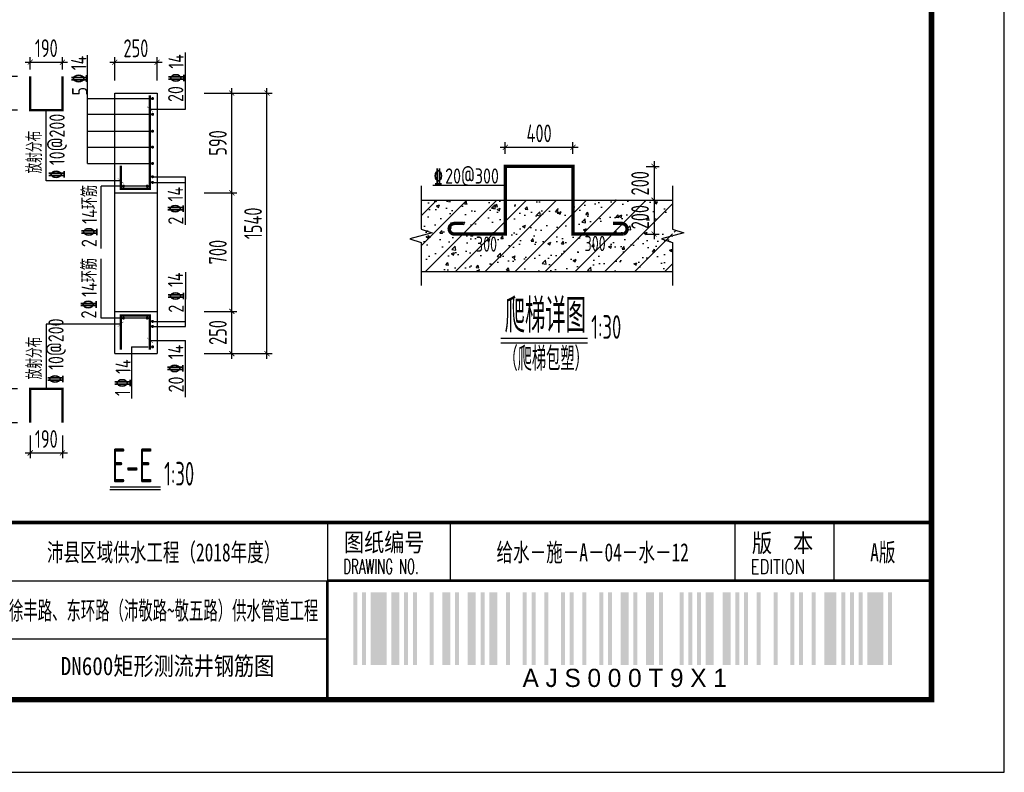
# Model space of a CAD drawing. Extents: x 1154951 to 1177180, y 3484725 to 3514600.
# Tile 5 of 17: x 1171363 to 1177180, y 3484725 to 3489174. Entities that reach past the tile are written whole.
import ezdxf
from ezdxf.enums import TextEntityAlignment as Align

# ---------------------------------------------------------------- set-up
doc = ezdxf.new("R2010")
doc.units = 0
doc.layers.get('0').update_dxf_attribs({"linetype": 'CONTINUOUS'})
doc.layers.get('Defpoints').update_dxf_attribs({"linetype": 'CONTINUOUS'})
for name, color, linetype in [('12012', 1, 'CONTINUOUS'), ('DIM', 4, 'CONTINUOUS'), ('GPSCOMMON', 7, 'CONTINUOUS'), ('HATCH', 251, 'CONTINUOUS'), ('REIN', 1, 'CONTINUOUS'), ('THIN', 7, 'CONTINUOUS'), ('普通线1', 7, 'CONTINUOUS'), ('轴线', 5, 'CONTINUOUS')]:
    doc.layers.add(name, color=color, linetype=linetype)
doc.styles.add('gpshz', font='tssdeng.shx', dxfattribs={"width": 0.8, "height": 2.5, "bigfont": 'hztxt.shx'})
doc.styles.get("Standard").update_dxf_attribs({"font": 'hztxt_e.shx', "bigfont": 'hztxt.shx'})
doc.styles.add('TSSD_Dimension', font='tssdeng.shx', dxfattribs={"width": 0.7, "bigfont": 'Hztxt.shx'})
doc.styles.add('TSSD_Rein', font='tssdeng.shx', dxfattribs={"width": 0.7, "bigfont": 'hztxt.shx'})
doc.styles.add('图签', font='txt', dxfattribs={"width": 0.66})
doc.styles.add('图签 1', font='romanc.shx', dxfattribs={"width": 0.8})
doc.dimstyles.new('TSSD_30_30', dxfattribs={"dimtxt": 105, "dimasz": 30, "dimexe": 30, "dimexo": 75, "dimgap": 30, "dimtad": 1, "dimdec": 0, "dimzin": 0, "dimdsep": 46, "dimtxsty": 'TSSD_Dimension', "dimblk": 'ARCHTICK', "dimblk1": 'ARCHTICK', "dimblk2": 'ARCHTICK', "dimcen": 0, "dimdle": 30, "dimclrt": 7, "dimadec": 0, "dimazin": 0, "dimtfac": 1, "dimtdec": 0, "dimtix": 1, "dimtmove": 2, "dimatfit": 3, "dimfxl": 0, "dimtolj": 1, "dimtzin": 0, "dimarcsym": 0})

# ---------------------------------------------------------------- blocks, each defined once
blk = doc.blocks.new('_ARCHTICK')
at = {"color": 0, "linetype": 'ByBlock', "const_width": 0.15}
blk.add_lwpolyline([(-0.5, -0.5), (0.5, 0.5)], dxfattribs=at)
blk = doc.blocks.new('*D388')
at = {"layer": 'Defpoints', "color": 0}
for p in [(1174632, 3488419.3), (1174232, 3488306.7), (1174632, 3488306.7)]:
    blk.add_point(p, dxfattribs=at)
at = {"layer": 'DIM', "color": 0, "lineweight": -2}
for p, q in [((1174232, 3488381.7), (1174232, 3488449.3)), ((1174632, 3488381.7), (1174632, 3488449.3)), ((1174202, 3488419.3), (1174662, 3488419.3))]:
    blk.add_line(p, q, dxfattribs=at)
at = {"layer": 'DIM', "color": 0, "lineweight": -2, "xscale": 30, "yscale": 30, "zscale": 30, "rotation": 180}
blk.add_blockref('_ARCHTICK', (1174232, 3488419.3), dxfattribs=at)
at = {"layer": 'DIM', "color": 0, "lineweight": -2, "xscale": 30, "yscale": 30, "zscale": 30}
blk.add_blockref('_ARCHTICK', (1174632, 3488419.3), dxfattribs=at)
at = {"layer": 'DIM', "color": 7, "insert": (1174432, 3488501.8), "char_height": 105, "attachment_point": 5, "style": 'TSSD_Dimension'}
blk.add_mtext('\\A1;400', dxfattribs=at)
blk = doc.blocks.new('*D389')
at = {"layer": 'Defpoints', "color": 0}
for p in [(1174988.6, 3488306.7), (1174988.6, 3488106.7), (1175111.1, 3488106.7)]:
    blk.add_point(p, dxfattribs=at)
at = {"layer": 'DIM', "color": 0, "lineweight": -2}
for p, q in [((1175111.1, 3488336.7), (1175111.1, 3488076.7)), ((1175063.6, 3488306.7), (1175141.1, 3488306.7)), ((1175063.6, 3488106.7), (1175141.1, 3488106.7))]:
    blk.add_line(p, q, dxfattribs=at)
at = {"layer": 'DIM', "color": 0, "lineweight": -2, "xscale": 30, "yscale": 30, "zscale": 30}
for p, rotation in [((1175111.1, 3488306.7), 270), ((1175111.1, 3488106.7), 90)]:
    blk.add_blockref('_ARCHTICK', p, dxfattribs=dict(at, rotation=rotation))
at = {"layer": 'DIM', "color": 7, "insert": (1175028.6, 3488206.7), "char_height": 105, "attachment_point": 5, "rotation": 90, "style": 'TSSD_Dimension'}
blk.add_mtext('\\A1;200', dxfattribs=at)
blk = doc.blocks.new('*D390')
at = {"layer": 'Defpoints', "color": 0}
for p in [(1174988.6, 3488106.7), (1174988.6, 3487906.7), (1175111.1, 3487906.7)]:
    blk.add_point(p, dxfattribs=at)
at = {"layer": 'DIM', "color": 0, "lineweight": -2}
for p, q in [((1175063.6, 3488106.7), (1175141.1, 3488106.7)), ((1175111.1, 3488136.7), (1175111.1, 3487876.7)), ((1175063.6, 3487906.7), (1175141.1, 3487906.7))]:
    blk.add_line(p, q, dxfattribs=at)
at = {"layer": 'DIM', "color": 0, "lineweight": -2, "xscale": 30, "yscale": 30, "zscale": 30}
for p, rotation in [((1175111.1, 3488106.7), 270), ((1175111.1, 3487906.7), 90)]:
    blk.add_blockref('_ARCHTICK', p, dxfattribs=dict(at, rotation=rotation))
at = {"layer": 'DIM', "color": 7, "insert": (1175028.6, 3488006.7), "char_height": 105, "attachment_point": 5, "rotation": 90, "style": 'TSSD_Dimension'}
blk.add_mtext('\\A1;200', dxfattribs=at)
blk = doc.blocks.new('*D425')
at = {"layer": 'Defpoints', "color": 0}
for p in [(1172378.5, 3487449.8), (1172616.7, 3487449.8), (1172378.5, 3487199.8)]:
    blk.add_point(p, dxfattribs=at)
at = {"layer": 'DIM', "color": 0, "lineweight": -2}
for p, q in [((1172453.5, 3487449.8), (1172646.7, 3487449.8)), ((1172616.7, 3487169.8), (1172616.7, 3487479.8)), ((1172453.5, 3487199.8), (1172646.7, 3487199.8))]:
    blk.add_line(p, q, dxfattribs=at)
at = {"layer": 'DIM', "color": 0, "lineweight": -2, "xscale": 30, "yscale": 30, "zscale": 30}
for p, rotation in [((1172616.7, 3487449.8), 90), ((1172616.7, 3487199.8), 270)]:
    blk.add_blockref('_ARCHTICK', p, dxfattribs=dict(at, rotation=rotation))
at = {"layer": 'DIM', "color": 7, "insert": (1172534.2, 3487324.8), "char_height": 105, "attachment_point": 5, "rotation": 90, "style": 'TSSD_Dimension'}
blk.add_mtext('\\A1;250', dxfattribs=at)
blk = doc.blocks.new('*D426')
at = {"layer": 'Defpoints', "color": 0}
for p in [(1172378.5, 3488149.8), (1172616.7, 3488149.8), (1172378.5, 3487449.8)]:
    blk.add_point(p, dxfattribs=at)
at = {"layer": 'DIM', "color": 0, "lineweight": -2}
for p, q in [((1172453.5, 3488149.8), (1172646.7, 3488149.8)), ((1172616.7, 3487419.8), (1172616.7, 3488179.8)), ((1172453.5, 3487449.8), (1172646.7, 3487449.8))]:
    blk.add_line(p, q, dxfattribs=at)
at = {"layer": 'DIM', "color": 0, "lineweight": -2, "xscale": 30, "yscale": 30, "zscale": 30}
for p, rotation in [((1172616.7, 3488149.8), 90), ((1172616.7, 3487449.8), 270)]:
    blk.add_blockref('_ARCHTICK', p, dxfattribs=dict(at, rotation=rotation))
at = {"layer": 'DIM', "color": 7, "insert": (1172534.2, 3487799.8), "char_height": 105, "attachment_point": 5, "rotation": 90, "style": 'TSSD_Dimension'}
blk.add_mtext('\\A1;700', dxfattribs=at)
blk = doc.blocks.new('*D427')
at = {"layer": 'Defpoints', "color": 0}
for p in [(1172378.5, 3488739.8), (1172616.7, 3488739.8), (1172378.5, 3488149.8)]:
    blk.add_point(p, dxfattribs=at)
at = {"layer": 'DIM', "color": 0, "lineweight": -2}
for p, q in [((1172453.5, 3488739.8), (1172646.7, 3488739.8)), ((1172616.7, 3488119.8), (1172616.7, 3488769.8)), ((1172453.5, 3488149.8), (1172646.7, 3488149.8))]:
    blk.add_line(p, q, dxfattribs=at)
at = {"layer": 'DIM', "color": 0, "lineweight": -2, "xscale": 30, "yscale": 30, "zscale": 30}
for p, rotation in [((1172616.7, 3488739.8), 90), ((1172616.7, 3488149.8), 270)]:
    blk.add_blockref('_ARCHTICK', p, dxfattribs=dict(at, rotation=rotation))
at = {"layer": 'DIM', "color": 7, "insert": (1172534.2, 3488444.8), "char_height": 105, "attachment_point": 5, "rotation": 90, "style": 'TSSD_Dimension'}
blk.add_mtext('\\A1;590', dxfattribs=at)
blk = doc.blocks.new('*D428')
at = {"layer": 'Defpoints', "color": 0}
for p in [(1172378.5, 3488739.8), (1172824.4, 3488739.8), (1172378.5, 3487199.8)]:
    blk.add_point(p, dxfattribs=at)
at = {"layer": 'DIM', "color": 0, "lineweight": -2}
for p, q in [((1172453.5, 3488739.8), (1172854.4, 3488739.8)), ((1172824.4, 3487169.8), (1172824.4, 3488769.8)), ((1172453.5, 3487199.8), (1172854.4, 3487199.8))]:
    blk.add_line(p, q, dxfattribs=at)
at = {"layer": 'DIM', "color": 0, "lineweight": -2, "xscale": 30, "yscale": 30, "zscale": 30}
for p, rotation in [((1172824.4, 3488739.8), 90), ((1172824.4, 3487199.8), 270)]:
    blk.add_blockref('_ARCHTICK', p, dxfattribs=dict(at, rotation=rotation))
at = {"layer": 'DIM', "color": 7, "insert": (1172741.9, 3487969.8), "char_height": 105, "attachment_point": 5, "rotation": 90, "style": 'TSSD_Dimension'}
blk.add_mtext('\\A1;1540', dxfattribs=at)
blk = doc.blocks.new('*D429')
at = {"layer": 'Defpoints', "color": 0}
for p in [(1172175, 3488922), (1171925, 3488739.8), (1172175, 3488739.8)]:
    blk.add_point(p, dxfattribs=at)
at = {"layer": 'DIM', "color": 0, "lineweight": -2}
for p, q in [((1171895, 3488922), (1172205, 3488922)), ((1171925, 3488814.8), (1171925, 3488952)), ((1172175, 3488814.8), (1172175, 3488952))]:
    blk.add_line(p, q, dxfattribs=at)
at = {"layer": 'DIM', "color": 0, "lineweight": -2, "xscale": 30, "yscale": 30, "zscale": 30, "rotation": 180}
blk.add_blockref('_ARCHTICK', (1171925, 3488922), dxfattribs=at)
at = {"layer": 'DIM', "color": 0, "lineweight": -2, "xscale": 30, "yscale": 30, "zscale": 30}
blk.add_blockref('_ARCHTICK', (1172175, 3488922), dxfattribs=at)
at = {"layer": 'DIM', "color": 7, "insert": (1172050, 3489004.5), "char_height": 105, "attachment_point": 5, "style": 'TSSD_Dimension'}
blk.add_mtext('\\A1;250', dxfattribs=at)
blk = doc.blocks.new('*D430')
at = {"layer": 'Defpoints', "color": 0}
for p in [(1171299.5, 3488838.7), (1171425.7, 3488838.7), (1171425.7, 3488638.7)]:
    blk.add_point(p, dxfattribs=at)
at = {"layer": 'DIM', "color": 0, "lineweight": -2}
for p, q in [((1171299.5, 3488608.7), (1171299.5, 3488868.7)), ((1171350.7, 3488838.7), (1171269.5, 3488838.7)), ((1171350.7, 3488638.7), (1171269.5, 3488638.7))]:
    blk.add_line(p, q, dxfattribs=at)
at = {"layer": 'DIM', "color": 0, "lineweight": -2, "xscale": 30, "yscale": 30, "zscale": 30}
for p, rotation in [((1171299.5, 3488838.7), 270), ((1171299.5, 3488638.7), 90)]:
    blk.add_blockref('_ARCHTICK', p, dxfattribs=dict(at, rotation=rotation))
at = {"layer": 'DIM', "color": 7, "insert": (1171217, 3488738.7), "char_height": 105, "attachment_point": 5, "rotation": 90, "style": 'TSSD_Dimension'}
blk.add_mtext('\\A1;200', dxfattribs=at)
blk = doc.blocks.new('*D431')
at = {"layer": 'Defpoints', "color": 0}
for p in [(1171615.7, 3488922.6), (1171425.7, 3488803.4), (1171615.7, 3488803.4)]:
    blk.add_point(p, dxfattribs=at)
at = {"layer": 'DIM', "color": 0, "lineweight": -2}
for p, q in [((1171395.7, 3488922.6), (1171645.7, 3488922.6)), ((1171425.7, 3488878.4), (1171425.7, 3488952.6)), ((1171615.7, 3488878.4), (1171615.7, 3488952.6))]:
    blk.add_line(p, q, dxfattribs=at)
at = {"layer": 'DIM', "color": 0, "lineweight": -2, "xscale": 30, "yscale": 30, "zscale": 30}
blk.add_blockref('_ARCHTICK', (1171425.7, 3488922.6), dxfattribs=at)
at = {"layer": 'DIM', "color": 0, "lineweight": -2, "xscale": 30, "yscale": 30, "zscale": 30, "rotation": 180}
blk.add_blockref('_ARCHTICK', (1171615.7, 3488922.6), dxfattribs=at)
at = {"layer": 'DIM', "color": 7, "insert": (1171520.7, 3489005.1), "char_height": 105, "attachment_point": 5, "style": 'TSSD_Dimension'}
blk.add_mtext('\\A1;190', dxfattribs=at)
blk = doc.blocks.new('*D432')
at = {"layer": 'Defpoints', "color": 0}
for p in [(1171425.7, 3486991.2), (1171299.5, 3486791.2), (1171425.7, 3486791.2)]:
    blk.add_point(p, dxfattribs=at)
at = {"layer": 'DIM', "color": 0, "lineweight": -2}
for p, q in [((1171350.7, 3486991.2), (1171269.5, 3486991.2)), ((1171299.5, 3487021.2), (1171299.5, 3486761.2)), ((1171350.7, 3486791.2), (1171269.5, 3486791.2))]:
    blk.add_line(p, q, dxfattribs=at)
at = {"layer": 'DIM', "color": 0, "lineweight": -2, "xscale": 30, "yscale": 30, "zscale": 30}
for p, rotation in [((1171299.5, 3486991.2), 270), ((1171299.5, 3486791.2), 90)]:
    blk.add_blockref('_ARCHTICK', p, dxfattribs=dict(at, rotation=rotation))
at = {"layer": 'DIM', "color": 7, "insert": (1171217, 3486891.2), "char_height": 105, "attachment_point": 5, "rotation": 90, "style": 'TSSD_Dimension'}
blk.add_mtext('\\A1;200', dxfattribs=at)
blk = doc.blocks.new('*D433')
at = {"layer": 'Defpoints', "color": 0}
for p in [(1171425.7, 3486791.2), (1171615.7, 3486791.2), (1171615.7, 3486613)]:
    blk.add_point(p, dxfattribs=at)
at = {"layer": 'DIM', "color": 0, "lineweight": -2}
for p, q in [((1171425.7, 3486716.2), (1171425.7, 3486583)), ((1171615.7, 3486716.2), (1171615.7, 3486583)), ((1171395.7, 3486613), (1171645.7, 3486613))]:
    blk.add_line(p, q, dxfattribs=at)
at = {"layer": 'DIM', "color": 0, "lineweight": -2, "xscale": 30, "yscale": 30, "zscale": 30}
blk.add_blockref('_ARCHTICK', (1171425.7, 3486613), dxfattribs=at)
at = {"layer": 'DIM', "color": 0, "lineweight": -2, "xscale": 30, "yscale": 30, "zscale": 30, "rotation": 180}
blk.add_blockref('_ARCHTICK', (1171615.7, 3486613), dxfattribs=at)
at = {"layer": 'DIM', "color": 7, "insert": (1171520.7, 3486695.5), "char_height": 105, "attachment_point": 5, "style": 'TSSD_Dimension'}
blk.add_mtext('\\A1;190', dxfattribs=at)
blk = doc.blocks.new('*U286')
at = {"color": 0}
for p, q in [((327, 34.34), (327, 26.34)), ((343.88, 34.34), (343.88, 26.34)), ((383.01, 26.34), (383.01, 34.34)), ((396.62, 26.34), (396.62, 34.34)), ((115, 26.34), (330, 26.34)), ((327, 26.34), (410, 26.34)), ((327, 10.34), (327, 26.34)), ((115, 18.34), (327, 18.34))]:
    blk.add_line(p, q, dxfattribs=at)
blk.add_lwpolyline([(0, 0), (420, 0), (420, 297), (0, 297)], close=True, dxfattribs=at)
for points, const_width in [([(410, 10), (410, 287), (25, 287), (25, 10), (410, 10)], 0.75), ([(25, 34.34), (410, 34.34)], 0.5), ([(327, 10.34), (327, 26.34)], 0.35), ([(327, 26.34), (410, 26.34)], 0.35)]:
    blk.add_lwpolyline(points, dxfattribs=dict(at, const_width=const_width))
for points in [[(330.54, 14.73), (330.54, 24.73), (331.09, 14.73), (331.09, 24.73)], [(331.74, 14.73), (331.74, 24.73), (332.29, 14.73), (332.29, 24.73)], [(332.94, 14.73), (332.94, 24.73), (335.14, 14.73), (335.14, 24.73)], [(335.79, 14.73), (335.79, 24.73), (336.89, 14.73), (336.89, 24.73)], [(337.54, 14.73), (337.54, 24.73), (338.09, 14.73), (338.09, 24.73)], [(338.74, 14.73), (338.74, 24.73), (339.29, 14.73), (339.29, 24.73)], [(341.04, 14.73), (341.04, 24.73), (341.59, 14.73), (341.59, 24.73)], [(342.79, 14.73), (342.79, 24.73), (343.89, 14.73), (343.89, 24.73)], [(344.54, 14.73), (344.54, 24.73), (345.09, 14.73), (345.09, 24.73)], [(346.29, 14.73), (346.29, 24.73), (347.39, 14.73), (347.39, 24.73)], [(348.04, 14.73), (348.04, 24.73), (348.59, 14.73), (348.59, 24.73)], [(349.24, 14.73), (349.24, 24.73), (350.34, 14.73), (350.34, 24.73)], [(351.54, 14.73), (351.54, 24.73), (352.09, 14.73), (352.09, 24.73)], [(353.84, 14.73), (353.84, 24.73), (354.39, 14.73), (354.39, 24.73)], [(355.04, 14.73), (355.04, 24.73), (355.59, 14.73), (355.59, 24.73)], [(356.79, 14.73), (356.79, 24.73), (357.34, 14.73), (357.34, 24.73)], [(359.09, 14.73), (359.09, 24.73), (359.64, 14.73), (359.64, 24.73)], [(360.29, 14.73), (360.29, 24.73), (360.84, 14.73), (360.84, 24.73)], [(362.04, 14.73), (362.04, 24.73), (362.59, 14.73), (362.59, 24.73)], [(364.34, 14.73), (364.34, 24.73), (364.89, 14.73), (364.89, 24.73)], [(365.54, 14.73), (365.54, 24.73), (366.09, 14.73), (366.09, 24.73)], [(367.29, 14.73), (367.29, 24.73), (368.39, 14.73), (368.39, 24.73)], [(369.04, 14.73), (369.04, 24.73), (369.59, 14.73), (369.59, 24.73)], [(370.79, 14.73), (370.79, 24.73), (371.89, 14.73), (371.89, 24.73)], [(372.54, 14.73), (372.54, 24.73), (373.09, 14.73), (373.09, 24.73)], [(375.39, 14.73), (375.39, 24.73), (375.94, 14.73), (375.94, 24.73)], [(376.59, 14.73), (376.59, 24.73), (377.14, 14.73), (377.14, 24.73)], [(377.79, 14.73), (377.79, 24.73), (378.34, 14.73), (378.34, 24.73)], [(378.99, 14.73), (378.99, 24.73), (380.09, 14.73), (380.09, 24.73)], [(381.29, 14.73), (381.29, 24.73), (382.39, 14.73), (382.39, 24.73)], [(383.04, 14.73), (383.04, 24.73), (383.59, 14.73), (383.59, 24.73)], [(384.24, 14.73), (384.24, 24.73), (384.79, 14.73), (384.79, 24.73)], [(385.99, 14.73), (385.99, 24.73), (386.54, 14.73), (386.54, 24.73)], [(388.29, 14.73), (388.29, 24.73), (388.84, 14.73), (388.84, 24.73)], [(390.59, 14.73), (390.59, 24.73), (391.14, 14.73), (391.14, 24.73)], [(391.79, 14.73), (391.79, 24.73), (392.34, 14.73), (392.34, 24.73)], [(393.54, 14.73), (393.54, 24.73), (394.09, 14.73), (394.09, 24.73)], [(395.29, 14.73), (395.29, 24.73), (396.94, 14.73), (396.94, 24.73)], [(397.59, 14.73), (397.59, 24.73), (398.14, 14.73), (398.14, 24.73)], [(398.79, 14.73), (398.79, 24.73), (399.34, 14.73), (399.34, 24.73)], [(399.99, 14.73), (399.99, 24.73), (400.54, 14.73), (400.54, 24.73)], [(401.19, 14.73), (401.19, 24.73), (403.39, 14.73), (403.39, 24.73)], [(404.04, 14.73), (404.04, 24.73), (404.59, 14.73), (404.59, 24.73)], [(404.59, 14.73), (404.59, 24.73), (404.59, 14.73), (404.59, 24.73)], [(404.59, 14.73), (404.59, 24.73), (404.59, 14.73), (404.59, 24.73)], [(404.59, 14.73), (404.59, 24.73), (404.59, 14.73), (404.59, 24.73)], [(404.59, 14.73), (404.59, 24.73), (404.59, 14.73), (404.59, 24.73)], [(404.59, 14.73), (404.59, 24.73), (404.59, 14.73), (404.59, 24.73)], [(404.59, 14.73), (404.59, 24.73), (404.59, 14.73), (404.59, 24.73)], [(404.59, 14.73), (404.59, 24.73), (404.59, 14.73), (404.59, 24.73)], [(404.59, 14.73), (404.59, 24.73), (404.59, 14.73), (404.59, 24.73)], [(404.59, 14.73), (404.59, 24.73), (404.59, 14.73), (404.59, 24.73)], [(404.59, 14.73), (404.59, 24.73), (404.59, 14.73), (404.59, 24.73)], [(404.59, 14.73), (404.59, 24.73), (404.59, 14.73), (404.59, 24.73)], [(404.59, 14.73), (404.59, 24.73), (404.59, 14.73), (404.59, 24.73)], [(404.59, 14.73), (404.59, 24.73), (404.59, 14.73), (404.59, 24.73)], [(404.59, 14.73), (404.59, 24.73), (404.59, 14.73), (404.59, 24.73)], [(404.59, 14.73), (404.59, 24.73), (404.59, 14.73), (404.59, 24.73)], [(404.59, 14.73), (404.59, 24.73), (404.59, 14.73), (404.59, 24.73)], [(404.59, 14.73), (404.59, 24.73), (404.59, 14.73), (404.59, 24.73)]]:
    blk.add_solid(points, dxfattribs=at)
at = {"color": 0, "linetype": 'Continuous'}
for s, height, style, width, p in [('图纸编号', 2.5, '图签', 0.85, (329.28, 30.36)), ('版  本', 2.5, '图签', 0.85, (385.33, 30.27)), ('DRAWING NO.', 2, '图签 1', 0.59, (329.18, 27.29)), ('EDITION', 2, '图签 1', 0.75, (385.15, 27.26))]:
    blk.add_text(s, height=height, dxfattribs=dict(at, style=style, width=width)).set_placement(p)
at = {"color": 0}
blk.add_text('A J S 0 0 0 T 9 X 1 ', height=2.5, dxfattribs=at).set_placement((368.31, 14.23), align=Align.TOP_CENTER)
at = {"color": 0, "linetype": 'Continuous', "style": '图签', "flags": 8}
for tag, width, p, p2 in [('设计总负责', 0.611046, (130.25, 28.99), (141.11, 28.99)), ('工程名称', 2.988281, (283.25, 28.99), (325.75, 28.99)), ('图纸编号', 2.575163, (345.13, 28.99), (381.76, 28.99)), ('子项名称', 2.988281, (283.25, 20.99), (325.75, 20.99))]:
    blk.add_attdef(tag, text='', height=2.5, dxfattribs=dict(at, width=width)).set_placement(p, p2, align=Align.FIT)
at = {"color": 0, "linetype": 'Continuous', "ltscale": 0.055, "style": '图签', "flags": 8}
for tag, width, p, p2 in [('审定', 1.617188, (172.25, 28.99), (183.75, 28.99)), ('设计', 1.617188, (214.25, 28.99), (225.75, 28.99)), ('工程编号', 0.738284, (256.25, 28.99), (266.75, 28.99)), ('版本', 1.530605, (397.87, 28.99), (408.75, 28.99)), ('设计负责', 0.763807, (130.25, 20.99), (141.11, 20.99)), ('审核', 1.617188, (172.25, 20.99), (183.75, 20.99)), ('注册工程师', 0.646875, (214.25, 20.99), (225.75, 20.99)), ('图纸比例', 0.738284, (256.25, 20.99), (266.75, 20.99)), ('专业负责', 0.763807, (130.25, 12.65), (141.11, 12.65)), ('校核', 1.617188, (172.25, 12.65), (183.75, 12.65)), ('注册建筑师', 0.646875, (214.25, 12.65), (225.75, 12.65)), ('出图日期', 0.738284, (256.25, 12.65), (266.75, 12.65))]:
    blk.add_attdef(tag, text='', height=2.5, dxfattribs=dict(at, width=width)).set_placement(p, p2, align=Align.FIT)
at = {"color": 0, "linetype": 'Continuous', "style": '图签'}
for tag, p, width in [('设计证书', (43.26, 16.37), 1.55), ('咨询证书', (43.26, 12.88), 0.9)]:
    blk.add_attdef(tag, p, '', height=2, dxfattribs=dict(at, width=width))
at = {"color": 0, "linetype": 'Continuous', "style": '图签', "width": 0.85}
for tag, height, p in [('图纸名称_2_1', 2.2, (305.02, 15.12)), ('图纸名称_1_1', 2.5, (305.02, 13.35)), ('图纸名称_2_2', 2.2, (305.02, 11.51))]:
    blk.add_attdef(tag, text='', height=height, dxfattribs=at).set_placement(p, align=Align.CENTER)
blk = doc.blocks.new('20180504.1550169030')
at = {"layer": 'HATCH'}
h = blk.add_hatch(dxfattribs=at)
h.set_pattern_fill('ARMORED', color=256, scale=25, style=0)
h.set_pattern_definition([(50, (709300.8, 3605705.14), (179.315046, -15.688034), [18.75, -206.25]), (355, (709300.8, 3605705.14), (-34.68783, 188.04803), [15, -165]), (100.4514, (709315.74, 3605703.83), (144.627345, 172.359886), [15.93505, -175.28553]), (46.1842, (709300.8, 3605755.14), (266.81026, -41.37975), [28.125, -309.375]), (96.6356, (709323.03, 3605751.7), (233.66568, 243.52947), [23.90257, -262.92825]), (351.1842, (709300.8, 3605755.14), (233.66549, 243.52965), [22.5, -247.5]), (21, (709325.8, 3605742.64), (149.226763, -100.654723), [18.75, -206.25]), (326, (709325.8, 3605742.64), (60.82883, 181.28751), [15, -165]), (71.4514, (709338.23, 3605734.25), (210.05566, 80.632624), [15.93505, -175.28553]), (37.5, (709300.8, 3605705.14), (3.039964, 83.2234635), [0, -163, 0, -167.5, 0, -165.625]), (7.5, (709300.8, 3605705.14), (65.767384, 98.602928), [0, -95.5, 0, -159.25, 0, -63.125]), (327.5, (709245.05, 3605705.14), (133.455609, -5.638718), [0, -62.5, 0, -195, 0, -258.75]), (317.5, (709220.05, 3605705.14), (145.796542, 25.026246), [0, -81.25, 0, -129.5, 0, -183.75]), (45, (709300.8, 3605705.14), (-88.388348, 88.388348), [])])
h.paths.add_polyline_path([(1175032.6, 3487958.3), (1175032.6, 3488096.3), (1174942.6, 3488096.3), (1174942.6, 3487958.3)], flags=24)
h.paths.add_polyline_path([(1174685.9, 3487848.3), (1174823.9, 3487848.3), (1174823.9, 3487938.3), (1174685.9, 3487938.3)], flags=24)
h.paths.add_polyline_path([(1174043.9, 3487844.6), (1174181.9, 3487844.6), (1174181.9, 3487934.6), (1174043.9, 3487934.6)], flags=24)
h.paths.add_polyline_path([(1173734.7, 3488106.7), (1173734.7, 3487950.6), (1173824.4, 3487950.6), (1173734.7, 3487913.3), (1173734.7, 3487687.6), (1175220.6, 3487687.6), (1175220.6, 3487913.3), (1175250.6, 3487925.8), (1175220.6, 3487935.3), (1175220.6, 3487950.6), (1175138.4, 3487950.6), (1175220.6, 3487980.5), (1175220.6, 3488106.7)])
for p, q in [((1171763.7, 3488324), (1171763.7, 3488962.9)), ((1172343.1, 3488644.5), (1172343.1, 3488979.5)), ((1171925, 3487199.8), (1171925, 3488739.8)), ((1171925, 3488739.8), (1172175, 3488739.8)), ((1172175, 3488739.8), (1172175, 3487199.8)), ((1171763.7, 3488707.1), (1172143.9, 3488707.1)), ((1171520.7, 3488221.2), (1171520.7, 3488638.7)), ((1171763.7, 3488614.2), (1172143.9, 3488614.2)), ((1172133, 3488644.5), (1172343.1, 3488644.5)), ((1171763.7, 3488514.2), (1172143.9, 3488514.2)), ((1171763.7, 3488420.8), (1172143.9, 3488420.8)), ((1171763.7, 3488324), (1172143.9, 3488324)), ((1171960.4, 3488221.2), (1171520.7, 3488221.2)), ((1172143.9, 3488245.4), (1172343.1, 3488245.4)), ((1172143.9, 3488211.9), (1172343.1, 3488211.9)), ((1172343.1, 3487960.2), (1172343.1, 3488245.4)), ((1172116.9, 3488189.7), (1171844.2, 3488189.7)), ((1171844.2, 3487820.3), (1171844.2, 3488189.7)), ((1171925, 3488149.8), (1172175, 3488149.8)), ((1171844.2, 3487409.9), (1171844.2, 3487759.3)), ((1172343.1, 3487360.7), (1172344, 3487680.5)), ((1171925, 3487449.8), (1172175, 3487449.8)), ((1172116.9, 3487409.9), (1171844.2, 3487409.9)), ((1172143.9, 3487390.5), (1172343.1, 3487390.5)), ((1171960.4, 3487373.9), (1171520.7, 3487373.9)), ((1171520.7, 3487373.9), (1171520.7, 3486991.2)), ((1172143.9, 3487360.7), (1172343.1, 3487360.7)), ((1172133, 3487277.9), (1172343.1, 3487277.9)), ((1172343.1, 3486943), (1172343.1, 3487277.9)), ((1174206.9, 3487292.1), (1174717.6, 3487292.1)), ((1172023.8, 3487239.8), (1172121.4, 3487239.8)), ((1172023.8, 3487239.8), (1172023.8, 3486933.7)), ((1174206.9, 3487263.7), (1174717.6, 3487263.7)), ((1171925, 3487199.8), (1172175, 3487199.8)), ((1171896.7, 3486396.6), (1172195.6, 3486396.6)), ((1171897.6, 3486412.4), (1172195.6, 3486412.4))]:
    blk.add_line(p, q)
at = {"color": 7, "linetype": 'ByBlock'}
for p, q in [((1174232, 3488192.9), (1173804.6, 3488192.9)), ((1173734.7, 3488106.7), (1175220.6, 3488106.7)), ((1173734.7, 3487685.9), (1175220.6, 3487685.9))]:
    blk.add_line(p, q, dxfattribs=at)
at = {"const_width": 2}
for points in [[(1172115.9, 3488659.4), (1172150.2, 3488629.5)], [(1171943.2, 3488236.1), (1171977.5, 3488206.2)], [(1171943.2, 3487359), (1171977.5, 3487388.9)], [(1172115.9, 3487292.9), (1172150.2, 3487263)]]:
    blk.add_lwpolyline(points, dxfattribs=at)
at = {"color": 0, "linetype": 'ByBlock'}
blk.add_point((1174884.9, 3488106.7), dxfattribs=at)
blk.add_point((1174884.9, 3488106.7), dxfattribs=at)
at = {"layer": '12012', "const_width": 20}
blk.add_lwpolyline([(1174869.5, 3487969.2), (1174919.5, 3487969.2, -0.81981), (1174932, 3487906.7), (1174632, 3487906.7), (1174632, 3488306.7), (1174232, 3488306.7), (1174232, 3487906.7), (1173932, 3487906.7, -1), (1173932, 3487969.2), (1173982, 3487969.2)], format="xyb", dxfattribs=at)
at = {"layer": 'REIN', "const_width": 13.5}
for points in [[(1171425.7, 3488838.7), (1171425.7, 3488638.7), (1171615.7, 3488638.7), (1171615.7, 3488838.7)], [(1171960.4, 3488310.6), (1171960.4, 3488174.4), (1172133, 3488174.4), (1172133, 3488727)], [(1172133, 3487222.8), (1172133, 3487425.5), (1171960.4, 3487425.5), (1171960.4, 3487222.8)], [(1171425.7, 3486791.2), (1171425.7, 3486991.2), (1171615.7, 3486991.2), (1171615.7, 3486791.2)]]:
    blk.add_lwpolyline(points, dxfattribs=at)
at = {"layer": 'REIN', "const_width": 9}
for points in [[(1172148.4, 3488702.6, 1), (1172148.4, 3488711.6, 1)], [(1172148.4, 3488609.7, 1), (1172148.4, 3488618.7, 1)], [(1172148.4, 3488509.7, 1), (1172148.4, 3488518.7, 1)], [(1172148.4, 3488416.3, 1), (1172148.4, 3488425.3, 1)], [(1172148.4, 3488319.5, 1), (1172148.4, 3488328.5, 1)], [(1172148.4, 3488240.9, 1), (1172148.4, 3488249.9, 1)], [(1172148.4, 3488207.4, 1), (1172148.4, 3488216.4, 1)], [(1171976.2, 3488185.2, 1), (1171976.2, 3488194.2, 1)], [(1172116.9, 3488185.2, 1), (1172116.9, 3488194.2, 1)], [(1171976.2, 3487405.4, 1), (1171976.2, 3487414.4, 1)], [(1172116.9, 3487405.4, 1), (1172116.9, 3487414.4, 1)], [(1172148.4, 3487386, 1), (1172148.4, 3487395, 1)], [(1172148.4, 3487356.2, 1), (1172148.4, 3487365.2, 1)], [(1172148.4, 3487235.3, 1), (1172148.4, 3487244.3, 1)]]:
    blk.add_lwpolyline(points, format="xyb", close=True, dxfattribs=at)
at = {"layer": 'THIN'}
for points in [[(1173734.7, 3488190.7), (1173734.7, 3487935.3), (1173800.7, 3487914.3), (1173668.7, 3487878.3), (1173734.7, 3487857.3), (1173734.7, 3487601.9)], [(1175220.6, 3488190.7), (1175220.6, 3487935.3), (1175286.6, 3487914.3), (1175154.6, 3487878.3), (1175220.6, 3487857.3), (1175220.6, 3487601.9)]]:
    blk.add_lwpolyline(points, dxfattribs=at)
at = {"layer": 'GPSCOMMON'}
ref = blk.add_blockref('*U286', (1159120.4, 3484725.3), dxfattribs=dict(at, xscale=43, yscale=43))
ref.add_attrib('版本', 'A版', dxfattribs={"layer": '0', "color": 0, "height": 107.5, "style": '图签', "width": 0.7, "flags": 8}).set_placement((1176462.7, 3485971.9), align=Align.CENTER)
ref.add_attrib('图纸编号', '给水－施－A－04－水－12', dxfattribs={"layer": '0', "color": 0, "height": 107.5, "style": '图签', "width": 0.7, "flags": 8}).set_placement((1174748.5, 3485971.9), align=Align.CENTER)
ref.add_attrib('子项名称', '徐丰路、东环路（沛敬路~敬五路）供水管道工程', dxfattribs={"layer": '0', "color": 0, "height": 107.5, "style": '图签', "width": 0.552871, "flags": 8}).set_placement((1171300.2, 3485627.9), (1173127.7, 3485627.9), align=Align.FIT)
ref.add_attrib('工程名称', '沛县区域供水工程（2018年度）', dxfattribs={"layer": '0', "color": 0, "height": 107.5, "style": '图签', "width": 0.7, "flags": 8}).set_placement((1172213.9, 3485971.9), align=Align.CENTER)
ref.add_attrib('图纸名称_1_1', 'DN600矩形测流井钢筋图', dxfattribs={"layer": '0', "color": 0, "height": 107.5, "style": '图签', "width": 0.85}).set_placement((1172236.4, 3485299.6), align=Align.CENTER)
for s, style, width, p in [('%%132', 'TSSD_Rein', 0.7, (1171759, 3488798.8)), ('%%132', 'TSSD_Rein', 0.7, (1172332.6, 3488802.2)), ('14', 'gpshz', 0.8, (1171757, 3488874.8)), ('14', 'gpshz', 0.8, (1172332.5, 3488884.2)), ('20', 'gpshz', 0.8, (1172330.1, 3488687.2)), ('5', 'gpshz', 0.8, (1171763, 3488725.8)), ('10@200', 'gpshz', 0.8, (1171629, 3488314)), ('%%132', 'TSSD_Rein', 0.7, (1171625.2, 3488232.7)), ('%%132', 'TSSD_Rein', 0.7, (1172328.5, 3488029.4)), ('14环筋', 'gpshz', 0.8, (1171820.9, 3487967.3)), ('14', 'gpshz', 0.8, (1172328.3, 3488099.5)), ('%%132', 'TSSD_Rein', 0.7, (1171818.4, 3487892.5)), ('2', 'gpshz', 0.8, (1172330.6, 3487962.4)), ('2', 'gpshz', 0.8, (1171818.8, 3487829.5)), ('14环筋', 'gpshz', 0.8, (1171819.2, 3487535)), ('%%132', 'TSSD_Rein', 0.7, (1172331.2, 3487513.5)), ('%%132', 'TSSD_Rein', 0.7, (1171815.3, 3487463.1)), ('14', 'gpshz', 0.8, (1172328.5, 3487593.9)), ('10@200', 'gpshz', 0.8, (1171622.9, 3487104.1)), ('2', 'gpshz', 0.8, (1171816.2, 3487407.7)), ('2', 'gpshz', 0.8, (1172332.7, 3487441.9)), ('%%132', 'TSSD_Rein', 0.7, (1172326.4, 3487085.6)), ('%%132', 'TSSD_Rein', 0.7, (1171619, 3487022.8)), ('%%132', 'TSSD_Rein', 0.7, (1172015.9, 3486999.7)), ('14', 'gpshz', 0.8, (1172330.2, 3487166.8)), ('14', 'gpshz', 0.8, (1172019.5, 3487079.9)), ('20', 'gpshz', 0.8, (1172332.5, 3486970.5)), ('1', 'gpshz', 0.8, (1172016.3, 3486949.3))]:
    blk.add_text(s, height=90, rotation=90, dxfattribs=dict(style=style, width=width)).set_placement(p)
for s, height, style, width, p in [('300', 90, 'TSSD_Rein', 0.7, (1174058.9, 3487802.1)), ('300', 90, 'TSSD_Rein', 0.7, (1174700.9, 3487805.8)), ('爬梯详图', 200, 'gpshz', 0.6, (1174228.6, 3487324.2)), ('1:30', 140, 'gpshz', 0.6, (1174740, 3487287.2)), ('（爬梯包塑）', 140, 'gpshz', 0.6, (1174221.4, 3487099.3)), ('E-E', 200, 'gpshz', 0.6, (1171907.8, 3486439.1)), ('1:30', 140, 'gpshz', 0.6, (1172216.8, 3486420.1))]:
    blk.add_text(s, height=height, dxfattribs=dict(style=style, width=width)).set_placement(p)
at = {"layer": '普通线1', "ltscale": 0.1, "style": 'gpshz', "width": 0.7}
for p in [(1171495.2, 3488264.8), (1171495.2, 3487047.9)]:
    blk.add_text('放射分布', height=90, rotation=90, dxfattribs=at).set_placement(p)
at = {"layer": '轴线', "color": 2}
for s, style, width, p in [('%%132', 'TSSD_Rein', 0.7, (1173809.5, 3488203.8)), ('20@300', 'gpshz', 0.8, (1173876.8, 3488204.6))]:
    blk.add_text(s, height=90, dxfattribs=dict(at, style=style, width=width)).set_placement(p)
at = {"layer": 'DIM'}
for base, p1, p2, angle, picture, middle in [((1171615.7, 3488922.6), (1171425.7, 3488803.4), (1171615.7, 3488803.4), 180, '*D431', (1171520.7, 3489005.1)), ((1172175, 3488922), (1171925, 3488739.8), (1172175, 3488739.8), 180, '*D429', (1172050, 3489004.5)), ((1171299.5, 3488838.7), (1171425.7, 3488638.7), (1171425.7, 3488838.7), 90, '*D430', (1171217, 3488738.7)), ((1172616.7, 3488739.8), (1172378.5, 3488149.8), (1172378.5, 3488739.8), 90, '*D427', (1172534.2, 3488444.8)), ((1172824.4, 3488739.8), (1172378.5, 3487199.8), (1172378.5, 3488739.8), 90, '*D428', (1172741.9, 3487969.8)), ((1175111.1, 3488106.7), (1174988.6, 3488306.7), (1174988.6, 3488106.7), 90, '*D389', (1175028.6, 3488206.7)), ((1172616.7, 3488149.8), (1172378.5, 3487449.8), (1172378.5, 3488149.8), 90, '*D426', (1172534.2, 3487799.8)), ((1175111.1, 3487906.7), (1174988.6, 3488106.7), (1174988.6, 3487906.7), 90, '*D390', (1175028.6, 3488006.7)), ((1172616.7, 3487449.8), (1172378.5, 3487199.8), (1172378.5, 3487449.8), 90, '*D425', (1172534.2, 3487324.8)), ((1171299.5, 3486791.2), (1171425.7, 3486991.2), (1171425.7, 3486791.2), 270, '*D432', (1171217, 3486891.2)), ((1171615.7, 3486613), (1171425.7, 3486791.2), (1171615.7, 3486791.2), 180, '*D433', (1171520.7, 3486695.5))]:
    dim = blk.add_linear_dim(base=base, p1=p1, p2=p2, angle=angle, dimstyle='TSSD_30_30', dxfattribs=at)
    dim.commit()
    dim.dimension.update_dxf_attribs({"geometry": picture, "text_midpoint": middle})
dim = blk.add_linear_dim(base=(1174632, 3488419.3), p1=(1174232, 3488306.7), p2=(1174632, 3488306.7), dimstyle='TSSD_30_30', dxfattribs=at)
dim.commit()
dim.dimension.update_dxf_attribs({"geometry": '*D388', "text_midpoint": (1174432, 3488501.8)})

msp = doc.modelspace()

# ---------------------------------------------------------------- block references
at = {"layer": 'GPSCOMMON'}
msp.add_blockref('20180504.1550169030', (0, 0), dxfattribs=at)

doc.saveas('drawing.dxf')
